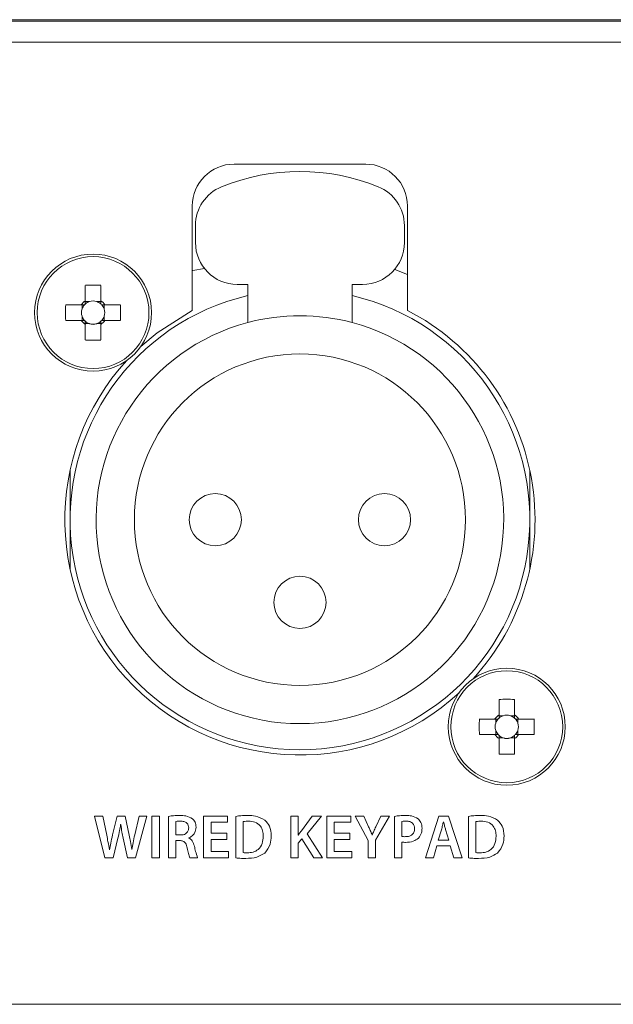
# Model space of a CAD drawing. Header units: millimetres. Extents: x 0 to 1118, y 0 to 864.
# Tile 111 of 256: x 249 to 256, y 459 to 471. Entities that reach past the tile are written whole.
import ezdxf

# ---------------------------------------------------------------- set-up
doc = ezdxf.new("R2010")
doc.units = ezdxf.units.MM

msp = doc.modelspace()

# ---------------------------------------------------------------- linework, layer by layer
at = {"color": 7, "linetype": 'Continuous', "lineweight": 15}
for p, q in [((292.627, 470.994), (219.377, 470.994)), ((219.877, 470.975), (292.127, 470.975)), ((292.377, 470.725), (219.627, 470.725)), ((253.039, 469.268), (251.464, 469.268)), ((250.964, 468.768), (250.964, 467.518)), ((253.539, 467.518), (253.539, 468.768)), ((251.002, 468.534), (251.002, 468.33)), ((253.502, 468.33), (253.502, 468.534)), ((253.386, 468.01), (253.539, 467.947)), ((249.684, 467.819), (249.684, 467.634)), ((249.869, 467.634), (249.869, 467.819)), ((251.502, 467.83), (251.627, 467.83)), ((251.627, 467.83), (251.627, 467.374)), ((252.877, 467.83), (253.002, 467.83)), ((252.877, 467.83), (252.877, 467.374)), ((249.733, 467.625), (249.684, 467.625)), ((249.869, 467.625), (249.821, 467.625)), ((249.636, 467.585), (249.45, 467.585)), ((249.645, 467.585), (249.645, 467.537)), ((249.909, 467.537), (249.909, 467.585)), ((250.103, 467.585), (249.918, 467.585)), ((249.45, 467.4), (249.636, 467.4)), ((249.645, 467.449), (249.645, 467.4)), ((249.684, 467.361), (249.733, 467.361)), ((249.821, 467.361), (249.869, 467.361)), ((249.909, 467.4), (249.909, 467.449)), ((249.918, 467.4), (250.103, 467.4)), ((249.684, 467.351), (249.684, 467.166)), ((249.869, 467.166), (249.869, 467.351)), ((249.502, 465.018), (249.502, 465.607)), ((255.002, 465.607), (255.002, 465.018)), ((249.502, 464.428), (249.502, 465.018)), ((255.002, 465.018), (255.002, 464.428)), ((254.634, 462.869), (254.634, 462.684)), ((254.819, 462.684), (254.819, 462.869)), ((254.683, 462.675), (254.634, 462.675)), ((254.819, 462.675), (254.771, 462.675)), ((254.586, 462.635), (254.4, 462.635)), ((254.595, 462.635), (254.595, 462.587)), ((254.859, 462.587), (254.859, 462.635)), ((255.053, 462.635), (254.868, 462.635)), ((254.4, 462.45), (254.586, 462.45)), ((254.595, 462.499), (254.595, 462.45)), ((254.859, 462.45), (254.859, 462.499)), ((254.868, 462.45), (255.053, 462.45)), ((254.634, 462.411), (254.683, 462.411)), ((254.634, 462.401), (254.634, 462.216)), ((254.771, 462.411), (254.819, 462.411)), ((254.819, 462.216), (254.819, 462.401)), ((249.893, 461.476), (249.796, 461.476)), ((249.796, 461.476), (249.918, 460.976)), ((249.94, 461.247), (249.893, 461.476)), ((250.064, 461.476), (250.01, 461.25)), ((250.16, 461.476), (250.064, 461.476)), ((250.107, 461.373), (250.109, 461.374)), ((250.209, 461.246), (250.16, 461.476)), ((250.327, 461.476), (250.275, 461.252)), ((250.286, 460.976), (250.419, 461.476)), ((250.419, 461.476), (250.327, 461.476)), ((250.482, 461.476), (250.482, 460.976)), ((250.57, 461.476), (250.482, 461.476)), ((250.57, 460.976), (250.57, 461.476)), ((250.681, 461.472), (250.681, 460.976)), ((250.769, 461.249), (250.769, 461.41)), ((251.387, 461.476), (251.1, 461.476)), ((251.1, 461.476), (251.1, 460.976)), ((251.188, 461.269), (251.188, 461.401)), ((251.188, 461.401), (251.387, 461.401)), ((251.387, 461.401), (251.387, 461.476)), ((251.484, 461.472), (251.484, 460.975)), ((251.572, 461.039), (251.572, 461.409)), ((252.231, 461.476), (252.142, 461.476)), ((252.142, 461.476), (252.142, 460.976)), ((252.231, 461.246), (252.231, 461.476)), ((252.4, 461.476), (252.269, 461.3)), ((252.34, 461.263), (252.512, 461.476)), ((252.512, 461.476), (252.4, 461.476)), ((252.862, 461.476), (252.575, 461.476)), ((252.575, 461.476), (252.575, 460.976)), ((252.663, 461.269), (252.663, 461.401)), ((252.663, 461.401), (252.862, 461.401)), ((252.862, 461.401), (252.862, 461.476)), ((253.015, 461.476), (252.911, 461.476)), ((252.911, 461.476), (253.069, 461.184)), ((253.074, 461.347), (253.015, 461.476)), ((253.157, 461.186), (253.323, 461.476)), ((253.22, 461.476), (253.16, 461.347)), ((253.323, 461.476), (253.22, 461.476)), ((253.384, 461.472), (253.384, 460.976)), ((253.473, 461.232), (253.473, 461.41)), ((253.915, 461.476), (253.755, 460.976)), ((254.031, 461.476), (253.915, 461.476)), ((253.969, 461.408), (253.97, 461.408)), ((254.193, 460.976), (254.031, 461.476)), ((254.269, 461.472), (254.269, 460.975)), ((254.358, 461.039), (254.358, 461.409)), ((250.823, 461.249), (250.769, 461.249)), ((251.376, 461.269), (251.188, 461.269)), ((251.376, 461.195), (251.376, 461.269)), ((252.233, 461.246), (252.231, 461.246)), ((252.523, 460.976), (252.34, 461.263)), ((252.851, 461.269), (252.663, 461.269)), ((252.851, 461.195), (252.851, 461.269)), ((253.118, 461.248), (253.116, 461.248)), ((253.907, 461.187), (253.945, 461.31)), ((253.995, 461.313), (254.035, 461.187)), ((250.016, 460.976), (250.074, 461.211)), ((250.136, 461.213), (250.188, 460.976)), ((250.769, 460.976), (250.769, 461.182)), ((250.769, 461.182), (250.815, 461.182)), ((250.921, 461.212), (250.921, 461.215)), ((251.188, 461.05), (251.188, 461.195)), ((251.188, 461.195), (251.376, 461.195)), ((252.231, 461.151), (252.275, 461.205)), ((252.231, 460.976), (252.231, 461.151)), ((252.275, 461.205), (252.417, 460.976)), ((252.663, 461.05), (252.663, 461.195)), ((252.663, 461.195), (252.851, 461.195)), ((253.069, 461.184), (253.069, 460.976)), ((253.157, 460.976), (253.157, 461.186)), ((253.473, 460.976), (253.473, 461.164)), ((254.035, 461.187), (253.907, 461.187)), ((249.974, 461.071), (249.973, 461.071)), ((250.241, 461.077), (250.24, 461.077)), ((251.398, 461.05), (251.188, 461.05)), ((251.398, 460.976), (251.398, 461.05)), ((252.873, 461.05), (252.663, 461.05)), ((252.873, 460.976), (252.873, 461.05)), ((253.849, 460.976), (253.892, 461.12)), ((253.892, 461.12), (254.05, 461.12)), ((254.05, 461.12), (254.095, 460.976)), ((249.918, 460.976), (250.016, 460.976)), ((250.188, 460.976), (250.286, 460.976)), ((250.482, 460.976), (250.57, 460.976)), ((250.681, 460.976), (250.769, 460.976)), ((250.936, 460.975), (251.028, 460.976)), ((251.1, 460.976), (251.398, 460.976)), ((252.142, 460.976), (252.231, 460.976)), ((252.417, 460.976), (252.523, 460.976)), ((252.575, 460.976), (252.873, 460.976)), ((253.069, 460.976), (253.157, 460.976)), ((253.384, 460.976), (253.473, 460.976)), ((253.755, 460.976), (253.849, 460.976)), ((254.095, 460.976), (254.193, 460.976)), ((219.627, 459.225), (292.377, 459.225))]:
    msp.add_line(p, q, dxfattribs=at)
at = {"color": 7, "linetype": 'Continuous', "lineweight": 15, "flags": 128}
for points in [[(251.11, 468.019), (250.971, 467.996), (250.964, 467.995)], [(250.964, 467.518), (250.542, 467.251), (250.348, 467.088)]]:
    msp.add_lwpolyline(points, dxfattribs=at)
at = {"color": 7, "linetype": 'Continuous', "lineweight": 15}
for centre, radius in [((249.777, 467.493), 0.7), ((249.777, 467.493), 0.669), ((252.252, 465.018), 1.981), ((251.239, 465.018), 0.312), ((253.264, 465.018), 0.312), ((252.252, 464.03), 0.312), ((254.727, 462.543), 0.7), ((254.727, 462.543), 0.669)]:
    msp.add_circle(centre, radius, dxfattribs=at)
for centre, radius, start, end in [((251.464, 468.768), 0.5, 90, 180), ((253.039, 468.768), 0.5, 0, 90), ((252.252, 466.68), 2.5, 67.9757, 112.0243), ((251.502, 468.534), 0.5, 112.0243, 180), ((253.002, 468.534), 0.5, 0, 67.9757), ((251.502, 468.33), 0.5, 180, 270), ((253.002, 468.33), 0.5, 270, 0), ((249.777, 465.077), 2.744, 88.068, 91.932), ((252.252, 465.018), 2.75, 103.1366, 76.8634), ((249.777, 467.493), 0.169, 123.2306, 146.7694), ((249.777, 467.493), 0.139, 131.7182, 138.2818), ((249.777, 467.493), 0.139, 108.4302, 131.7182), ((249.777, 467.493), 0.139, 71.5698, 108.4302), ((249.777, 467.493), 0.139, 48.2818, 71.5698), ((249.777, 467.493), 0.169, 33.2306, 56.7694), ((249.777, 467.493), 0.139, 41.7182, 48.2818), ((252.192, 467.493), 2.744, 178.068, 181.932), ((249.777, 467.493), 0.139, 161.5698, 198.4302), ((249.777, 467.493), 0.139, 138.2818, 161.5698), ((249.777, 467.493), 0.139, 18.4302, 41.7182), ((249.777, 467.493), 0.139, 341.5698, 18.4302), ((247.361, 467.493), 2.744, 358.068, 1.932), ((252.252, 465.018), 2.813, 317.388, 62.7562), ((249.777, 467.493), 0.169, 213.2306, 236.7694), ((249.777, 467.493), 0.139, 198.4302, 221.7182), ((249.777, 467.493), 0.139, 221.7182, 228.2818), ((249.777, 467.493), 0.139, 228.2818, 251.5698), ((249.777, 467.493), 0.139, 251.5698, 288.4302), ((252.252, 465.018), 2.438, 104.8572, 75.1428), ((249.777, 467.493), 0.139, 288.4302, 311.7182), ((249.777, 467.493), 0.169, 303.2306, 326.7694), ((249.777, 467.493), 0.139, 311.7182, 318.2818), ((249.777, 467.493), 0.139, 318.2818, 341.5698), ((252.252, 465.018), 2.438, 75.1428, 104.8572), ((249.777, 469.908), 2.744, 268.068, 271.932), ((252.252, 465.018), 2.813, 137.388, 312.612), ((254.727, 460.127), 2.744, 88.068, 91.932), ((254.727, 462.543), 0.169, 123.2306, 146.7694), ((254.727, 462.543), 0.139, 108.4302, 131.7182), ((254.727, 462.543), 0.139, 71.5698, 108.4302), ((254.727, 462.543), 0.139, 48.2818, 71.5698), ((254.727, 462.543), 0.169, 33.2306, 56.7694), ((257.142, 462.543), 2.744, 178.068, 181.932), ((254.727, 462.543), 0.139, 161.5698, 198.4302), ((254.727, 462.543), 0.139, 138.2818, 161.5698), ((254.727, 462.543), 0.139, 131.7182, 138.2818), ((254.727, 462.543), 0.139, 41.7182, 48.2818), ((254.727, 462.543), 0.139, 18.4302, 41.7182), ((254.727, 462.543), 0.139, 341.5698, 18.4302), ((252.311, 462.543), 2.744, 358.068, 1.932), ((254.727, 462.543), 0.169, 213.2306, 236.7694), ((254.727, 462.543), 0.139, 198.4302, 221.7182), ((254.727, 462.543), 0.139, 221.7182, 228.2818), ((254.727, 462.543), 0.139, 228.2818, 251.5698), ((254.727, 462.543), 0.139, 288.4302, 311.7182), ((254.727, 462.543), 0.169, 303.2306, 326.7694), ((254.727, 462.543), 0.139, 311.7182, 318.2818), ((254.727, 462.543), 0.139, 318.2818, 341.5698), ((254.727, 462.543), 0.139, 251.5698, 288.4302), ((254.727, 464.958), 2.744, 268.068, 271.932)]:
    msp.add_arc(centre, radius, start, end, dxfattribs=at)
for centre, major_axis, start_param, end_param in [((249.777, 467.51), (0, 0.123), 5.913772, 6.652598), ((249.76, 467.493), (0.123, 0), 2.77218, 3.511006), ((249.794, 467.493), (0.123, 0), 5.913772, 6.652598), ((249.777, 467.475), (0, 0.123), 2.77218, 3.511006), ((254.727, 462.56), (0, 0.123), 5.913772, 6.652598), ((254.71, 462.543), (0.123, 0), 2.77218, 3.511006), ((254.744, 462.543), (0.123, 0), 5.913772, 6.652598), ((254.727, 462.525), (0, 0.123), 2.77218, 3.511006)]:
    msp.add_ellipse(centre, major_axis=major_axis, ratio=0.990116, start_param=start_param, end_param=end_param, dxfattribs=at)
for points, knots in [([(249.684, 467.634), (249.684, 467.632), (249.684, 467.622), (249.684, 467.61), (249.684, 467.599), (249.684, 467.596)], [0, 0, 0, 0, 0.116743, 0.839382, 1, 1, 1, 1]), ([(249.869, 467.596), (249.869, 467.599), (249.869, 467.61), (249.869, 467.622), (249.869, 467.632), (249.869, 467.634)], [0, 0, 0, 0, 0.160618, 0.883257, 1, 1, 1, 1]), ([(249.673, 467.585), (249.671, 467.585), (249.659, 467.585), (249.647, 467.585), (249.637, 467.585), (249.636, 467.585)], [0, 0, 0, 0, 0.160618, 0.883257, 1, 1, 1, 1]), ([(249.918, 467.585), (249.917, 467.585), (249.907, 467.585), (249.894, 467.585), (249.883, 467.585), (249.881, 467.585)], [0, 0, 0, 0, 0.116743, 0.839382, 1, 1, 1, 1]), ([(249.636, 467.4), (249.637, 467.4), (249.647, 467.4), (249.659, 467.4), (249.671, 467.4), (249.673, 467.4)], [0, 0, 0, 0, 0.116743, 0.839382, 1, 1, 1, 1]), ([(249.684, 467.389), (249.684, 467.387), (249.684, 467.375), (249.684, 467.363), (249.684, 467.353), (249.684, 467.351)], [0, 0, 0, 0, 0.160618, 0.883257, 1, 1, 1, 1]), ([(249.869, 467.351), (249.869, 467.353), (249.869, 467.363), (249.869, 467.375), (249.869, 467.387), (249.869, 467.389)], [0, 0, 0, 0, 0.116743, 0.839382, 1, 1, 1, 1]), ([(249.881, 467.4), (249.883, 467.4), (249.894, 467.4), (249.907, 467.4), (249.917, 467.4), (249.918, 467.4)], [0, 0, 0, 0, 0.160618, 0.883257, 1, 1, 1, 1]), ([(254.634, 462.684), (254.634, 462.682), (254.634, 462.672), (254.634, 462.66), (254.634, 462.649), (254.634, 462.646)], [0, 0, 0, 0, 0.116743, 0.839382, 1, 1, 1, 1]), ([(254.819, 462.646), (254.819, 462.649), (254.819, 462.66), (254.819, 462.672), (254.819, 462.682), (254.819, 462.684)], [0, 0, 0, 0, 0.160618, 0.883257, 1, 1, 1, 1]), ([(254.623, 462.635), (254.621, 462.635), (254.609, 462.635), (254.597, 462.635), (254.587, 462.635), (254.586, 462.635)], [0, 0, 0, 0, 0.160618, 0.883257, 1, 1, 1, 1]), ([(254.868, 462.635), (254.867, 462.635), (254.857, 462.635), (254.844, 462.635), (254.833, 462.635), (254.831, 462.635)], [0, 0, 0, 0, 0.116743, 0.839382, 1, 1, 1, 1]), ([(254.586, 462.45), (254.587, 462.45), (254.597, 462.45), (254.609, 462.45), (254.621, 462.45), (254.623, 462.45)], [0, 0, 0, 0, 0.116743, 0.839382, 1, 1, 1, 1]), ([(254.634, 462.439), (254.634, 462.437), (254.634, 462.425), (254.634, 462.413), (254.634, 462.403), (254.634, 462.401)], [0, 0, 0, 0, 0.160618, 0.883257, 1, 1, 1, 1]), ([(254.819, 462.401), (254.819, 462.403), (254.819, 462.413), (254.819, 462.425), (254.819, 462.437), (254.819, 462.439)], [0, 0, 0, 0, 0.116743, 0.839382, 1, 1, 1, 1]), ([(254.831, 462.45), (254.833, 462.45), (254.844, 462.45), (254.857, 462.45), (254.867, 462.45), (254.868, 462.45)], [0, 0, 0, 0, 0.160618, 0.883257, 1, 1, 1, 1]), ([(250.816, 461.482), (250.791, 461.482), (250.746, 461.481), (250.701, 461.475), (250.681, 461.472)], [0, 0, 0, 0, 0.560031, 1, 1, 1, 1]), ([(250.968, 461.443), (250.941, 461.457), (250.893, 461.482), (250.84, 461.482), (250.816, 461.482)], [0, 0, 0, 0, 0.557321, 1, 1, 1, 1]), ([(251.627, 461.482), (251.6, 461.482), (251.552, 461.482), (251.505, 461.475), (251.484, 461.472)], [0, 0, 0, 0, 0.560025, 1, 1, 1, 1]), ([(251.831, 461.427), (251.796, 461.447), (251.731, 461.481), (251.659, 461.482), (251.627, 461.482)], [0, 0, 0, 0, 0.557897, 1, 1, 1, 1]), ([(253.521, 461.482), (253.495, 461.482), (253.449, 461.482), (253.404, 461.475), (253.384, 461.472)], [0, 0, 0, 0, 0.560115, 1, 1, 1, 1]), ([(253.665, 461.443), (253.64, 461.456), (253.595, 461.481), (253.544, 461.482), (253.521, 461.482)], [0, 0, 0, 0, 0.557729, 1, 1, 1, 1]), ([(254.412, 461.482), (254.385, 461.482), (254.338, 461.482), (254.29, 461.475), (254.269, 461.472)], [0, 0, 0, 0, 0.560025, 1, 1, 1, 1]), ([(254.617, 461.427), (254.581, 461.447), (254.517, 461.481), (254.444, 461.482), (254.412, 461.482)], [0, 0, 0, 0, 0.557897, 1, 1, 1, 1]), ([(250.074, 461.211), (250.081, 461.241), (250.094, 461.295), (250.103, 461.349), (250.107, 461.373)], [0, 0, 0, 0, 0.559983, 1, 1, 1, 1]), ([(250.109, 461.374), (250.113, 461.343), (250.12, 461.289), (250.131, 461.236), (250.136, 461.213)], [0, 0, 0, 0, 0.559968, 1, 1, 1, 1]), ([(250.769, 461.41), (250.78, 461.412), (250.798, 461.414), (250.817, 461.415), (250.825, 461.415)], [0, 0, 0, 0, 0.5596175, 1, 1, 1, 1]), ([(250.825, 461.415), (250.838, 461.414), (250.865, 461.413), (250.9, 461.395), (250.919, 461.364), (250.92, 461.343), (250.921, 461.333)], [0, 0, 0, 0, 0.280926, 0.560108, 0.779437, 1, 1, 1, 1]), ([(251.009, 461.342), (251.008, 461.363), (251.005, 461.402), (250.979, 461.431), (250.968, 461.443)], [0, 0, 0, 0, 0.560324, 1, 1, 1, 1]), ([(251.572, 461.409), (251.584, 461.411), (251.605, 461.414), (251.626, 461.414), (251.635, 461.415)], [0, 0, 0, 0, 0.559764, 1, 1, 1, 1]), ([(251.635, 461.415), (251.662, 461.413), (251.716, 461.409), (251.78, 461.363), (251.81, 461.298), (251.812, 461.256), (251.813, 461.235)], [0, 0, 0, 0, 0.280533, 0.55895, 0.779067, 1, 1, 1, 1]), ([(251.908, 461.238), (251.906, 461.278), (251.901, 461.351), (251.853, 461.404), (251.831, 461.427)], [0, 0, 0, 0, 0.560354, 1, 1, 1, 1]), ([(253.473, 461.41), (253.482, 461.412), (253.499, 461.414), (253.517, 461.414), (253.524, 461.415)], [0, 0, 0, 0, 0.559678, 1, 1, 1, 1]), ([(253.524, 461.415), (253.539, 461.414), (253.567, 461.412), (253.603, 461.391), (253.622, 461.359), (253.624, 461.336), (253.624, 461.325)], [0, 0, 0, 0, 0.2808088, 0.5596812, 0.7793003, 1, 1, 1, 1]), ([(253.713, 461.329), (253.711, 461.353), (253.707, 461.397), (253.678, 461.429), (253.665, 461.443)], [0, 0, 0, 0, 0.560221, 1, 1, 1, 1]), ([(253.945, 461.31), (253.95, 461.328), (253.958, 461.361), (253.965, 461.393), (253.969, 461.408)], [0, 0, 0, 0, 0.559991, 1, 1, 1, 1]), ([(253.97, 461.408), (253.975, 461.39), (253.982, 461.358), (253.991, 461.326), (253.995, 461.313)], [0, 0, 0, 0, 0.56002, 1, 1, 1, 1]), ([(254.358, 461.409), (254.369, 461.411), (254.39, 461.414), (254.411, 461.414), (254.42, 461.415)], [0, 0, 0, 0, 0.559764, 1, 1, 1, 1]), ([(254.42, 461.415), (254.448, 461.413), (254.502, 461.409), (254.566, 461.363), (254.595, 461.298), (254.598, 461.256), (254.599, 461.235)], [0, 0, 0, 0, 0.280533, 0.55895, 0.779067, 1, 1, 1, 1]), ([(254.694, 461.238), (254.691, 461.278), (254.686, 461.351), (254.638, 461.404), (254.617, 461.427)], [0, 0, 0, 0, 0.560354, 1, 1, 1, 1]), ([(249.973, 461.071), (249.967, 461.104), (249.957, 461.162), (249.945, 461.221), (249.94, 461.247)], [0, 0, 0, 0, 0.559996, 1, 1, 1, 1]), ([(250.01, 461.25), (250.003, 461.216), (249.99, 461.157), (249.979, 461.097), (249.974, 461.071)], [0, 0, 0, 0, 0.560001, 1, 1, 1, 1]), ([(250.24, 461.077), (250.235, 461.109), (250.226, 461.165), (250.215, 461.221), (250.209, 461.246)], [0, 0, 0, 0, 0.559987, 1, 1, 1, 1]), ([(250.275, 461.252), (250.268, 461.219), (250.256, 461.161), (250.246, 461.103), (250.241, 461.077)], [0, 0, 0, 0, 0.559999, 1, 1, 1, 1]), ([(250.921, 461.333), (250.92, 461.319), (250.916, 461.292), (250.888, 461.263), (250.855, 461.25), (250.833, 461.249), (250.823, 461.249)], [0, 0, 0, 0, 0.279558, 0.55825, 0.778831, 1, 1, 1, 1]), ([(250.921, 461.215), (250.935, 461.221), (250.963, 461.235), (251.001, 461.278), (251.006, 461.318), (251.009, 461.342)], [0, 0, 0, 0, 0.280772, 0.561599, 1, 1, 1, 1]), ([(252.269, 461.3), (252.262, 461.29), (252.25, 461.272), (252.238, 461.254), (252.233, 461.246)], [0, 0, 0, 0, 0.559989, 1, 1, 1, 1]), ([(253.116, 461.248), (253.109, 461.267), (253.096, 461.3), (253.081, 461.333), (253.074, 461.347)], [0, 0, 0, 0, 0.559983, 1, 1, 1, 1]), ([(253.16, 461.347), (253.152, 461.329), (253.137, 461.296), (253.123, 461.263), (253.118, 461.248)], [0, 0, 0, 0, 0.560001, 1, 1, 1, 1]), ([(253.624, 461.325), (253.623, 461.31), (253.62, 461.279), (253.59, 461.245), (253.553, 461.231), (253.529, 461.229), (253.516, 461.229)], [0, 0, 0, 0, 0.280012, 0.55832, 0.778876, 1, 1, 1, 1]), ([(253.671, 461.212), (253.685, 461.231), (253.71, 461.267), (253.712, 461.31), (253.713, 461.329)], [0, 0, 0, 0, 0.557866, 1, 1, 1, 1]), ([(250.815, 461.182), (250.828, 461.181), (250.854, 461.179), (250.891, 461.147), (250.898, 461.114), (250.903, 461.094)], [0, 0, 0, 0, 0.280804, 0.558873, 1, 1, 1, 1]), ([(250.989, 461.116), (250.982, 461.138), (250.973, 461.168), (250.945, 461.2), (250.929, 461.208), (250.921, 461.212)], [0, 0, 0, 0, 0.559431, 0.779792, 1, 1, 1, 1]), ([(251.813, 461.235), (251.811, 461.205), (251.808, 461.147), (251.761, 461.075), (251.692, 461.04), (251.646, 461.038), (251.623, 461.036)], [0, 0, 0, 0, 0.280838, 0.55918, 0.779171, 1, 1, 1, 1]), ([(251.831, 461.032), (251.857, 461.067), (251.903, 461.128), (251.907, 461.204), (251.908, 461.238)], [0, 0, 0, 0, 0.557971, 1, 1, 1, 1]), ([(253.516, 461.229), (253.508, 461.229), (253.493, 461.228), (253.479, 461.231), (253.473, 461.232)], [0, 0, 0, 0, 0.560117, 1, 1, 1, 1]), ([(253.473, 461.164), (253.481, 461.163), (253.495, 461.161), (253.51, 461.161), (253.516, 461.161)], [0, 0, 0, 0, 0.5599279, 1, 1, 1, 1]), ([(253.516, 461.161), (253.548, 461.162), (253.605, 461.165), (253.651, 461.197), (253.671, 461.212)], [0, 0, 0, 0, 0.560922, 1, 1, 1, 1]), ([(254.599, 461.235), (254.597, 461.205), (254.593, 461.147), (254.547, 461.075), (254.478, 461.04), (254.432, 461.038), (254.409, 461.036)], [0, 0, 0, 0, 0.280838, 0.55918, 0.779171, 1, 1, 1, 1]), ([(254.617, 461.032), (254.643, 461.067), (254.689, 461.128), (254.692, 461.204), (254.694, 461.238)], [0, 0, 0, 0, 0.557971, 1, 1, 1, 1]), ([(250.903, 461.094), (250.908, 461.071), (250.917, 461.031), (250.93, 460.993), (250.936, 460.975)], [0, 0, 0, 0, 0.560242, 1, 1, 1, 1]), ([(251.028, 460.976), (251.02, 461.001), (251.005, 461.048), (250.994, 461.095), (250.989, 461.116)], [0, 0, 0, 0, 0.559619, 1, 1, 1, 1]), ([(251.623, 461.036), (251.613, 461.036), (251.596, 461.036), (251.58, 461.038), (251.572, 461.039)], [0, 0, 0, 0, 0.5600988, 1, 1, 1, 1]), ([(251.604, 460.969), (251.65, 460.97), (251.731, 460.973), (251.801, 461.014), (251.831, 461.032)], [0, 0, 0, 0, 0.5610952, 1, 1, 1, 1]), ([(254.409, 461.036), (254.399, 461.036), (254.382, 461.036), (254.365, 461.038), (254.358, 461.039)], [0, 0, 0, 0, 0.560099, 1, 1, 1, 1]), ([(254.39, 460.969), (254.436, 460.97), (254.517, 460.973), (254.586, 461.014), (254.617, 461.032)], [0, 0, 0, 0, 0.561095, 1, 1, 1, 1]), ([(251.484, 460.975), (251.506, 460.973), (251.546, 460.969), (251.587, 460.969), (251.604, 460.969)], [0, 0, 0, 0, 0.559919, 1, 1, 1, 1]), ([(254.269, 460.975), (254.292, 460.973), (254.332, 460.969), (254.372, 460.969), (254.39, 460.969)], [0, 0, 0, 0, 0.559919, 1, 1, 1, 1])]:
    msp.add_open_spline(points, degree=3, knots=knots, dxfattribs=at)

doc.saveas('drawing.dxf')
